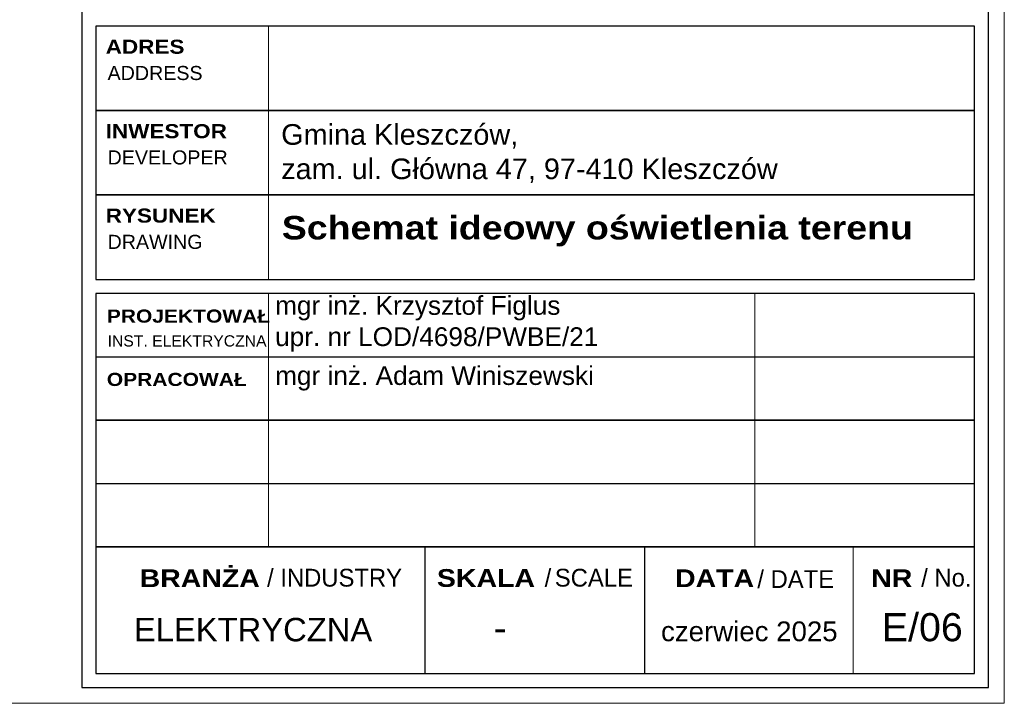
# Model space of a CAD drawing. Header units: millimetres. Extents: x 730 to 10409, y 1134 to 11940.
# Tile 22 of 49: x 8040 to 9090, y 1134 to 1863. Entities that reach past the tile are written whole.
import ezdxf

# ---------------------------------------------------------------- set-up
doc = ezdxf.new("R2010")
doc.units = ezdxf.units.MM
for name, color, linetype in [('_0', 7, 'Continuous'), ('A_opisy_ramka', 7, 'Continuous'), ('A_ramka', 7, 'Continuous')]:
    doc.layers.add(name, color=color, linetype=linetype)
doc.layers.add('Schematy elektryka', color=7, linetype='Continuous', lineweight=9)
doc.styles.add('GENERATED_STYLE_2', font='txt')
doc.styles.add('GENERATED_STYLE_6', font='txt')

# ---------------------------------------------------------------- blocks, each defined once
blk = doc.blocks.new('A$C39696395')
at = {"layer": 'A_ramka', "linetype": 'Continuous', "lineweight": 13}
blk.add_line((184.2, 0), (184.2, 270), dxfattribs=at)
at = {"layer": 'A_ramka'}
for points in [[(0, 180), (936.7, 180), (936.7, 270), (0, 270)], [(0, 90), (936.7, 90), (936.7, 180), (0, 180)], [(0, 0), (936.7, 0), (936.7, 90), (0, 90)]]:
    blk.add_lwpolyline(points, close=True, dxfattribs=at)
at = {"layer": 'A_opisy_ramka', "linetype": 'Continuous', "lineweight": 13, "char_height": 15, "attachment_point": 7}
for s, insert, style in [('{\\fArial Black|b1|i0|c238|p34;ADRES}', (10.6, 240.3), 'GENERATED_STYLE_6'), ('{\\fArial|b0|i0|c238|p34;ADDRESS}', (12.6, 212.3), 'GENERATED_STYLE_2'), ('{\\fArial Black|b1|i0|c238|p34;INWESTOR}', (10.6, 150.3), 'GENERATED_STYLE_6'), ('{\\fArial|b0|i0|c238|p34;DEVELOPER}', (12.6, 122.3), 'GENERATED_STYLE_2'), ('{\\fArial Black|b1|i0|c238|p34;RYSUNEK}', (10.6, 60.3), 'GENERATED_STYLE_6'), ('{\\fArial|b0|i0|c238|p34;DRAWING}', (12.6, 32.3), 'GENERATED_STYLE_2')]:
    blk.add_mtext(s, dxfattribs=dict(at, insert=insert, style=style))

msp = doc.modelspace()

# ---------------------------------------------------------------- linework, layer by layer
at = {"layer": 'A_ramka', "linetype": 'Continuous', "lineweight": 13}
for p, q in [((8305.79, 1435.91), (8305.79, 1570.95)), ((8824.28, 1435.91), (8824.28, 1570.95)), ((8305.79, 1300.87), (8305.79, 1435.91)), ((8824.28, 1300.87), (8824.28, 1435.91)), ((8121.57, 1300.87), (9058.52, 1300.87)), ((8929.23, 1165.83), (8929.23, 1300.87))]:
    msp.add_line(p, q, dxfattribs=at)
at = {"layer": 'A_ramka'}
for p, q in [((8121.57, 1503.43), (9058.52, 1503.43)), ((8121.57, 1368.39), (9058.52, 1368.39)), ((8472.93, 1165.83), (8472.93, 1300.87)), ((8707.16, 1165.83), (8707.16, 1300.87))]:
    msp.add_line(p, q, dxfattribs=at)
msp.add_lwpolyline([(9073.52, 2154.78), (8106.57, 2154.78), (8106.56, 1450.91), (8106.56, 1450.91), (8106.56, 1150.82), (9073.52, 1150.82), (9073.52, 2154.78)], dxfattribs=at)
for points in [[(8121.57, 1435.91), (9058.52, 1435.91), (9058.52, 1570.95), (8121.57, 1570.95)], [(8121.57, 1300.87), (9058.52, 1300.87), (9058.52, 1435.91), (8121.57, 1435.91)], [(8121.57, 1165.83), (9058.52, 1165.83), (9058.52, 1300.87), (8121.57, 1300.87)]]:
    msp.add_lwpolyline(points, close=True, dxfattribs=at)
at = {"layer": 'Schematy elektryka'}
msp.add_lwpolyline([(6990.46, 4103.95), (9090.46, 4103.95), (9090.46, 1133.95), (6990.46, 1133.95)], close=True, dxfattribs=at)

# ---------------------------------------------------------------- block references
at = {"layer": 'A_ramka', "xscale": 1.000304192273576, "yscale": 1.000304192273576, "zscale": 1.000304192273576}
msp.add_blockref('A$C39696395', (8121.57, 1585.95), dxfattribs=at)

# ---------------------------------------------------------------- texts
at = {"layer": '_0', "insert": (8162.24, 1199.68), "char_height": 25, "attachment_point": 7, "style": 'GENERATED_STYLE_2'}
msp.add_mtext('{\\fArial|b0|i0|c238|p34;ELEKTRYCZNA}', dxfattribs=at)
at = {"layer": '_0', "linetype": 'Continuous', "lineweight": 13, "insert": (8716.2, 1199.84), "char_height": 21.0915, "attachment_point": 7, "style": 'GENERATED_STYLE_2'}
msp.add_mtext('{\\fArial|b0|i0|c238|p34; czerwiec 2025}', dxfattribs=at)
at = {"layer": 'A_opisy_ramka', "linetype": 'Continuous', "lineweight": 13, "attachment_point": 7}
for s, insert, char_height, style in [('{\\fArial|b0|i0|c238|p32;Gmina Kleszczów,\\Pzam. ul. Główna 47, 97-410 Kleszczów}', (8319.34, 1688.74), 22, 'GENERATED_STYLE_6'), ('{\\fArial Black|b1|i0|c238|p34;Schemat ideowy oświetlenia terenu}', (8319.95, 1621.02), 25, 'GENERATED_STYLE_6'), ('{\\fArial|b0|i0|c238|p34;mgr inż. Krzysztof Figlus\\Pupr\\fArial|b0|i0|c0|p34;. n\\fArial|b0|i0|c238|p34;r\\fArial|b0|i0|c0|p34; LOD/4698/PWBE/21}', (8312.85, 1508.83), 20, 'GENERATED_STYLE_2'), ('{\\fArial Black|b1|i0|c238|p34;PROJEKTOWAŁ}', (8133.36, 1539.62), 14.0043, 'GENERATED_STYLE_6'), ('{\\fArial|b0|i0|c238|p34;INST. ELEKTRYCZNA}', (8134.21, 1514.21), 12, 'GENERATED_STYLE_2'), ('{\\fArial|b0|i0|c238|p34;mgr i\\fArial|b0|i0|c0|p34;n\\fArial|b0|i0|c238|p34;ż\\fArial|b0|i0|c0|p34;. \\fArial|b0|i0|c238|p34;Adam Winiszewski}', (8312.85, 1467.39), 20, 'GENERATED_STYLE_2'), ('{\\fArial Black|b1|i0|c238|p34;OPRACOWAŁ}', (8133.36, 1472.1), 14.0043, 'GENERATED_STYLE_6'), ('/ INDUSTRY', (8304.29, 1258.12), 18.988, 'GENERATED_STYLE_2'), ('{/ DATE}', (8827.12, 1256.64), 18.988, 'GENERATED_STYLE_2'), ('/ No.', (9001.85, 1258.12), 18.988, 'GENERATED_STYLE_2'), ('{\\fArial Black|b1|i0|c238|p34;BRANŻA}', (8168.36, 1257.81), 18.9881, 'GENERATED_STYLE_6'), ('{\\fArial Black|b1|i0|c238|p34;SKALA}', (8485.39, 1257.81), 18.9881, 'GENERATED_STYLE_6'), ('/{\\H0.5268x; }SCALE', (8600.34, 1258.12), 18.9881, 'GENERATED_STYLE_2'), ('{\\fArial Black|b1|i0|c0|p34;DATA}', (8739.34, 1257.81), 18.9881, 'GENERATED_STYLE_6'), ('{\\fArial Black|b1|i0|c238|p34;NR}', (8948.57, 1257.81), 18.9881, 'GENERATED_STYLE_6'), ('{\\fArial|b0|i0|c238|p34;E/06}', (8959.91, 1199.69), 30.0091, 'GENERATED_STYLE_2'), ('{\\fArial|b0|i0|c238|p34;-}', (8545.92, 1199.69), 30.0091, 'GENERATED_STYLE_2')]:
    msp.add_mtext(s, dxfattribs=dict(at, insert=insert, char_height=char_height, style=style))

doc.saveas('drawing.dxf')
